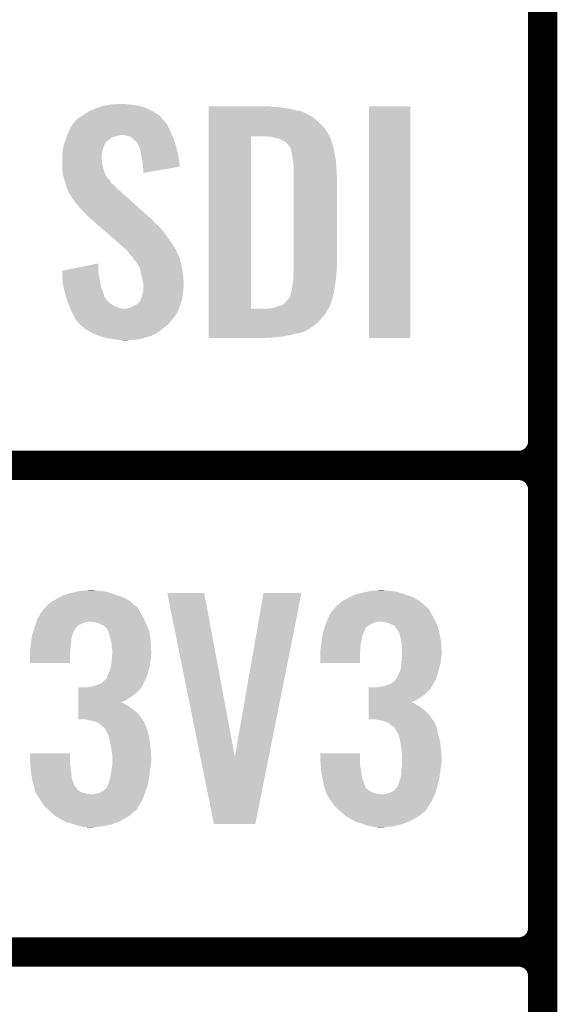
# Model space of a CAD drawing. Extents: x -0.05 to 0.95, y -0.15 to 0.98.
# Tile 3 of 30: x 0.05 to 0.16, y 0.04 to 0.24. Entities that reach past the tile are written whole.
import ezdxf

# ---------------------------------------------------------------- set-up
doc = ezdxf.new("R2010")
doc.units = 0
doc.layers.add('GESTURE_CLICK_V102_GTO', color=14, linetype='CONTINUOUS')

msp = doc.modelspace()

# ---------------------------------------------------------------- linework, layer by layer
at = {"layer": 'GESTURE_CLICK_V102_GTO', "const_width": 0.006}
for points in [[(0.158, -0.022), (0.158, 0.722)], [(0.158, 0.155), (0.158, 0.245)], [(-0.05, 0.15), (0.153, 0.15)], [(-0.05, 0.15), (0.153, 0.15)], [(0.158, 0.055), (0.158, 0.145)], [(-0.05, 0.05), (0.153, 0.05)], [(-0.05, 0.05), (0.153, 0.05)]]:
    msp.add_lwpolyline(points, dxfattribs=at)
for points in [[(0.153, 0.15, 0.414214), (0.158, 0.155)], [(0.158, 0.145, 0.414214), (0.153, 0.15)], [(0.158, 0.145, 0.414214), (0.153, 0.15)], [(0.153, 0.05, 0.414214), (0.158, 0.055)], [(0.158, 0.045, 0.414214), (0.153, 0.05)], [(0.158, 0.045, 0.414214), (0.153, 0.05)]]:
    msp.add_lwpolyline(points, format="xyb", dxfattribs=at)
at = {"layer": 'GESTURE_CLICK_V102_GTO'}
for points in [[(0.0638, 0.2222), (0.0648, 0.2228), (0.07877, 0.2222), (0.0778, 0.2228)], [(0.0648, 0.2228), (0.0661, 0.2234), (0.0778, 0.2228), (0.0766, 0.2234)], [(0.0661, 0.2234), (0.06642, 0.2235), (0.0766, 0.2234), (0.0764, 0.2235)], [(0.06642, 0.2235), (0.0677, 0.2239), (0.0764, 0.2235), (0.075, 0.2239)], [(0.0677, 0.2239), (0.0689, 0.2241), (0.075, 0.2239), (0.0736, 0.2241)], [(0.0689, 0.2241), (0.0695, 0.2242), (0.0736, 0.2241), (0.0726, 0.2242)], [(0.0695, 0.2242), (0.0716, 0.2243), (0.0726, 0.2242), (0.0721, 0.2243)], [(0.0893, 0.2237), (0.0893, 0.2238), (0.1025, 0.2237), (0.1015, 0.2238)], [(0.0893, 0.2236), (0.0893, 0.2237), (0.1038, 0.2236), (0.1025, 0.2237)], [(0.0893, 0.2234), (0.0893, 0.2236), (0.1053, 0.2234), (0.1038, 0.2236)], [(0.0893, 0.2228), (0.0893, 0.2234), (0.1083, 0.2228), (0.1053, 0.2234)], [(0.0893, 0.2222), (0.0893, 0.2228), (0.1096, 0.2222), (0.1083, 0.2228)], [(0.1223, 0.1762), (0.1223, 0.2238), (0.1308, 0.1762), (0.1308, 0.2238)], [(0.1223, 0.2238), (0.1223, 0.2238), (0.1308, 0.2238), (0.1223, 0.2238)], [(0.06139, 0.2202), (0.06176, 0.2206), (0.0807, 0.2202), (0.0803, 0.2206)], [(0.06176, 0.2206), (0.06194, 0.2208), (0.0803, 0.2206), (0.0802, 0.2208)], [(0.06194, 0.2208), (0.0624, 0.2213), (0.0802, 0.2208), (0.07974, 0.2213)], [(0.0624, 0.2213), (0.0626, 0.2214), (0.07974, 0.2213), (0.07965, 0.2214)], [(0.0626, 0.2214), (0.063, 0.2217), (0.07965, 0.2214), (0.07938, 0.2217)], [(0.063, 0.2217), (0.06348, 0.222), (0.07938, 0.2217), (0.0791, 0.222)], [(0.06348, 0.222), (0.0638, 0.2222), (0.0791, 0.222), (0.07877, 0.2222)], [(0.0893, 0.2221), (0.0893, 0.2222), (0.1098, 0.2221), (0.1096, 0.2222)], [(0.0893, 0.2219), (0.0893, 0.2221), (0.1101, 0.2219), (0.1098, 0.2221)], [(0.0893, 0.2216), (0.0893, 0.2219), (0.1107, 0.2216), (0.1101, 0.2219)], [(0.0893, 0.221), (0.0893, 0.2216), (0.1114, 0.221), (0.1107, 0.2216)], [(0.0893, 0.2203), (0.0893, 0.221), (0.1122, 0.2203), (0.1114, 0.221)], [(0.06039, 0.2183), (0.0605, 0.2186), (0.0816, 0.2183), (0.08146, 0.2186)], [(0.0605, 0.2186), (0.06093, 0.2194), (0.08146, 0.2186), (0.0811, 0.2194)], [(0.06093, 0.2194), (0.0613, 0.2201), (0.0811, 0.2194), (0.08075, 0.2201)], [(0.0613, 0.2201), (0.06139, 0.2202), (0.08075, 0.2201), (0.0807, 0.2202)], [(0.0893, 0.2195), (0.0893, 0.2203), (0.113, 0.2195), (0.1122, 0.2203)], [(0.0893, 0.2185), (0.0893, 0.2195), (0.1137, 0.2185), (0.113, 0.2195)], [(0.05975, 0.2165), (0.05979, 0.2166), (0.0682, 0.2165), (0.0684, 0.2166)], [(0.05979, 0.2166), (0.06007, 0.2174), (0.0684, 0.2166), (0.0694, 0.2174)], [(0.06007, 0.2174), (0.06018, 0.2177), (0.0694, 0.2174), (0.0704, 0.2177)], [(0.06018, 0.2177), (0.06021, 0.2178), (0.0704, 0.2177), (0.0709, 0.2178)], [(0.06021, 0.2178), (0.06025, 0.2179), (0.0709, 0.2178), (0.0713, 0.2179)], [(0.06025, 0.2179), (0.06039, 0.2183), (0.08177, 0.2179), (0.0816, 0.2183)], [(0.0724, 0.2178), (0.0716, 0.2179), (0.08181, 0.2178), (0.08177, 0.2179)], [(0.0731, 0.2176), (0.0724, 0.2178), (0.0819, 0.2176), (0.08181, 0.2178)], [(0.0737, 0.2172), (0.0731, 0.2176), (0.08207, 0.2172), (0.0819, 0.2176)], [(0.074, 0.2169), (0.0737, 0.2172), (0.0822, 0.2169), (0.08207, 0.2172)], [(0.0741, 0.2168), (0.074, 0.2169), (0.08223, 0.2168), (0.0822, 0.2169)], [(0.0745, 0.2165), (0.0741, 0.2168), (0.08233, 0.2165), (0.08223, 0.2168)], [(0.0893, 0.2176), (0.0893, 0.2185), (0.11419, 0.2176), (0.1137, 0.2185)], [(0.0893, 0.1822), (0.0893, 0.2176), (0.098, 0.1822), (0.098, 0.2176)], [(0.1024, 0.2175), (0.1016, 0.2176), (0.11425, 0.2175), (0.11419, 0.2176)], [(0.10275, 0.2174), (0.1024, 0.2175), (0.1143, 0.2174), (0.11425, 0.2175)], [(0.1031, 0.2173), (0.10275, 0.2174), (0.11435, 0.2173), (0.1143, 0.2174)], [(0.1036, 0.2172), (0.1031, 0.2173), (0.1144, 0.2172), (0.11435, 0.2173)], [(0.1041, 0.217), (0.1036, 0.2172), (0.11445, 0.217), (0.1144, 0.2172)], [(0.1044, 0.2168), (0.1041, 0.217), (0.1145, 0.2168), (0.11445, 0.217)], [(0.1046, 0.2167), (0.1044, 0.2168), (0.11453, 0.2167), (0.1145, 0.2168)], [(0.1051, 0.2165), (0.1047, 0.2167), (0.11459, 0.2165), (0.11453, 0.2167)], [(0.05927, 0.2142), (0.0593, 0.2145), (0.0674, 0.2142), (0.06745, 0.2145)], [(0.0593, 0.2145), (0.05935, 0.2148), (0.06745, 0.2145), (0.0675, 0.2148)], [(0.05935, 0.2148), (0.05944, 0.2154), (0.0675, 0.2148), (0.0677, 0.2154)], [(0.05944, 0.2154), (0.0595, 0.2158), (0.0677, 0.2154), (0.0679, 0.2158)], [(0.0595, 0.2158), (0.05964, 0.2162), (0.0679, 0.2158), (0.068, 0.2162)], [(0.05964, 0.2162), (0.05975, 0.2165), (0.068, 0.2162), (0.0682, 0.2165)], [(0.0747, 0.2161), (0.0745, 0.2165), (0.08247, 0.2161), (0.08233, 0.2165)], [(0.0749, 0.2159), (0.0747, 0.2161), (0.08253, 0.2159), (0.08247, 0.2161)], [(0.0749, 0.2158), (0.0749, 0.2159), (0.08257, 0.2158), (0.08253, 0.2159)], [(0.07505, 0.2154), (0.0749, 0.2158), (0.0827, 0.2154), (0.08257, 0.2158)], [(0.0752, 0.215), (0.07505, 0.2154), (0.08278, 0.215), (0.0827, 0.2154)], [(0.0754, 0.2141), (0.0752, 0.215), (0.08297, 0.2141), (0.08278, 0.215)], [(0.1055, 0.2161), (0.1051, 0.2165), (0.1147, 0.2161), (0.11459, 0.2165)], [(0.1061, 0.2153), (0.1055, 0.2161), (0.11497, 0.2153), (0.1147, 0.2161)], [(0.10613, 0.2152), (0.1061, 0.2153), (0.115, 0.2152), (0.11497, 0.2153)], [(0.1062, 0.2149), (0.10613, 0.2152), (0.11505, 0.2149), (0.115, 0.2152)], [(0.1063, 0.2146), (0.1062, 0.2149), (0.1151, 0.2146), (0.11505, 0.2149)], [(0.1064, 0.2144), (0.1063, 0.2146), (0.11513, 0.2144), (0.1151, 0.2146)], [(0.0592, 0.2135), (0.05927, 0.2142), (0.06731, 0.2135), (0.0674, 0.2142)], [(0.0592, 0.2134), (0.0592, 0.2135), (0.0673, 0.2134), (0.06731, 0.2135)], [(0.0592, 0.213), (0.0592, 0.2134), (0.0673, 0.213), (0.0673, 0.2134)], [(0.0592, 0.2126), (0.0592, 0.213), (0.0674, 0.2126), (0.0673, 0.213)], [(0.0592, 0.212), (0.0592, 0.2126), (0.0674, 0.212), (0.0674, 0.2126)], [(0.07549, 0.2135), (0.0754, 0.2141), (0.0831, 0.2135), (0.08297, 0.2141)], [(0.0757, 0.2122), (0.07549, 0.2135), (0.08329, 0.2122), (0.0831, 0.2135)], [(0.1064, 0.2143), (0.1064, 0.2144), (0.11515, 0.2143), (0.11513, 0.2144)], [(0.10645, 0.214), (0.1064, 0.2143), (0.1152, 0.214), (0.11515, 0.2143)], [(0.1065, 0.2137), (0.10645, 0.214), (0.11526, 0.2137), (0.1152, 0.214)], [(0.10665, 0.2125), (0.1065, 0.2137), (0.1155, 0.2125), (0.11526, 0.2137)], [(0.1068, 0.2113), (0.10665, 0.2125), (0.11557, 0.2113), (0.1155, 0.2125)], [(0.0592, 0.2112), (0.0592, 0.212), (0.0676, 0.2112), (0.0674, 0.212)], [(0.05923, 0.2108), (0.0592, 0.2112), (0.0677, 0.2108), (0.0676, 0.2112)], [(0.0593, 0.2099), (0.05923, 0.2108), (0.06805, 0.2099), (0.0677, 0.2108)], [(0.0758, 0.2114), (0.0757, 0.2122), (0.0834, 0.2114), (0.08329, 0.2122)], [(0.0759, 0.2107), (0.0758, 0.2114), (0.07936, 0.2107), (0.0834, 0.2114)], [(0.0759, 0.2101), (0.0759, 0.2107), (0.0759, 0.2101), (0.07936, 0.2107)], [(0.1068, 0.2108), (0.1068, 0.2113), (0.1156, 0.2108), (0.11557, 0.2113)], [(0.1068, 0.209), (0.1068, 0.2108), (0.1157, 0.209), (0.1156, 0.2108)], [(0.05941, 0.2095), (0.0593, 0.2099), (0.0682, 0.2095), (0.06805, 0.2099)], [(0.05946, 0.2093), (0.05941, 0.2095), (0.0684, 0.2093), (0.0682, 0.2095)], [(0.05955, 0.209), (0.05946, 0.2093), (0.0686, 0.209), (0.0684, 0.2093)], [(0.0596, 0.2088), (0.05955, 0.209), (0.0688, 0.2088), (0.0686, 0.209)], [(0.05967, 0.2086), (0.0596, 0.2088), (0.069, 0.2086), (0.0688, 0.2088)], [(0.05987, 0.208), (0.05967, 0.2086), (0.0693, 0.208), (0.069, 0.2086)], [(0.1068, 0.1908), (0.1068, 0.209), (0.1157, 0.1908), (0.1157, 0.209)], [(0.0599, 0.2079), (0.05987, 0.208), (0.06945, 0.2079), (0.0693, 0.208)], [(0.05998, 0.2076), (0.0599, 0.2079), (0.0699, 0.2076), (0.06945, 0.2079)], [(0.0601, 0.2071), (0.05998, 0.2076), (0.07026, 0.2071), (0.0699, 0.2076)], [(0.06022, 0.2069), (0.0601, 0.2071), (0.0704, 0.2069), (0.07026, 0.2071)], [(0.0604, 0.2066), (0.06022, 0.2069), (0.0708, 0.2066), (0.0704, 0.2069)], [(0.06048, 0.2063), (0.0604, 0.2066), (0.0712, 0.2063), (0.0708, 0.2066)], [(0.0605, 0.2062), (0.06048, 0.2063), (0.07131, 0.2062), (0.0712, 0.2063)], [(0.0605, 0.2061), (0.0605, 0.2062), (0.07142, 0.2061), (0.07131, 0.2062)], [(0.0617, 0.2043), (0.0605, 0.2061), (0.07343, 0.2043), (0.07142, 0.2061)], [(0.0625, 0.2033), (0.0617, 0.2043), (0.07454, 0.2033), (0.07343, 0.2043)], [(0.0631, 0.2026), (0.0625, 0.2033), (0.07532, 0.2026), (0.07454, 0.2033)], [(0.0647, 0.201), (0.0631, 0.2026), (0.0771, 0.201), (0.07532, 0.2026)], [(0.06482, 0.2009), (0.0647, 0.201), (0.0773, 0.2009), (0.0771, 0.201)], [(0.06528, 0.2005), (0.06482, 0.2009), (0.0777, 0.2005), (0.0773, 0.2009)], [(0.06597, 0.1999), (0.06528, 0.2005), (0.0782, 0.1999), (0.0777, 0.2005)], [(0.06678, 0.1992), (0.06597, 0.1999), (0.079, 0.1992), (0.0782, 0.1999)], [(0.06793, 0.1982), (0.06678, 0.1992), (0.0799, 0.1982), (0.079, 0.1992)], [(0.07047, 0.196), (0.06793, 0.1982), (0.0815, 0.196), (0.0799, 0.1982)], [(0.0707, 0.1958), (0.07047, 0.196), (0.08163, 0.1958), (0.0815, 0.196)], [(0.07183, 0.1948), (0.0707, 0.1958), (0.0823, 0.1948), (0.08163, 0.1958)], [(0.07205, 0.1946), (0.07183, 0.1948), (0.0824, 0.1946), (0.0823, 0.1948)], [(0.07239, 0.1943), (0.07205, 0.1946), (0.0826, 0.1943), (0.0824, 0.1946)], [(0.0725, 0.1942), (0.07239, 0.1943), (0.08264, 0.1942), (0.0826, 0.1943)], [(0.07303, 0.1935), (0.0725, 0.1942), (0.0829, 0.1935), (0.08264, 0.1942)], [(0.0731, 0.1934), (0.07303, 0.1935), (0.08295, 0.1934), (0.0829, 0.1935)], [(0.0737, 0.1928), (0.0731, 0.1934), (0.08325, 0.1928), (0.08295, 0.1934)], [(0.07375, 0.1927), (0.0737, 0.1928), (0.0833, 0.1927), (0.08325, 0.1928)], [(0.074, 0.1922), (0.07375, 0.1927), (0.08344, 0.1922), (0.0833, 0.1927)], [(0.0592, 0.19), (0.0666, 0.1915), (0.0666, 0.19), (0.0666, 0.1915)], [(0.0744, 0.1919), (0.074, 0.1922), (0.08352, 0.1919), (0.08344, 0.1922)], [(0.0745, 0.1916), (0.0744, 0.1919), (0.0836, 0.1916), (0.08352, 0.1919)], [(0.0746, 0.1915), (0.0745, 0.1916), (0.08362, 0.1915), (0.0836, 0.1916)], [(0.0751, 0.1908), (0.0746, 0.1915), (0.08378, 0.1908), (0.08362, 0.1915)], [(0.07521, 0.1903), (0.0751, 0.1908), (0.0839, 0.1903), (0.08378, 0.1908)], [(0.0753, 0.1899), (0.07521, 0.1903), (0.08395, 0.1899), (0.0839, 0.1903)], [(0.1068, 0.1901), (0.1068, 0.1908), (0.11564, 0.1901), (0.1157, 0.1908)], [(0.0592, 0.1899), (0.0592, 0.19), (0.0666, 0.1899), (0.0666, 0.19)], [(0.05924, 0.1889), (0.0592, 0.1899), (0.0668, 0.1889), (0.0666, 0.1899)], [(0.0593, 0.1875), (0.05924, 0.1889), (0.06705, 0.1875), (0.0668, 0.1889)], [(0.07558, 0.1888), (0.0753, 0.1899), (0.0841, 0.1888), (0.08395, 0.1899)], [(0.0757, 0.1883), (0.07558, 0.1888), (0.08413, 0.1883), (0.0841, 0.1888)], [(0.07588, 0.1872), (0.0757, 0.1883), (0.0842, 0.1872), (0.08413, 0.1883)], [(0.1067, 0.189), (0.10676, 0.1897), (0.11554, 0.189), (0.1156, 0.1897)], [(0.1067, 0.1885), (0.1067, 0.189), (0.1155, 0.1885), (0.11554, 0.189)], [(0.1067, 0.1881), (0.1067, 0.1885), (0.11544, 0.1881), (0.1155, 0.1885)], [(0.10676, 0.1897), (0.1068, 0.1901), (0.1156, 0.1897), (0.11564, 0.1901)], [(0.05948, 0.1867), (0.0593, 0.1875), (0.0672, 0.1867), (0.06705, 0.1875)], [(0.05973, 0.1856), (0.05948, 0.1867), (0.0676, 0.1856), (0.0672, 0.1867)], [(0.0759, 0.1871), (0.07588, 0.1872), (0.0842, 0.1871), (0.0842, 0.1872)], [(0.0759, 0.1867), (0.0759, 0.1871), (0.0842, 0.1867), (0.0842, 0.1871)], [(0.0759, 0.186), (0.0759, 0.1867), (0.0841, 0.186), (0.0842, 0.1867)], [(0.1064, 0.1861), (0.1065, 0.1864), (0.11516, 0.1861), (0.1152, 0.1864)], [(0.1065, 0.1868), (0.1066, 0.1873), (0.11526, 0.1868), (0.11533, 0.1873)], [(0.1065, 0.1864), (0.1065, 0.1868), (0.1152, 0.1864), (0.11526, 0.1868)], [(0.1066, 0.1873), (0.1067, 0.1881), (0.11533, 0.1873), (0.11544, 0.1881)], [(0.0598, 0.1853), (0.05973, 0.1856), (0.06769, 0.1853), (0.0676, 0.1856)], [(0.06002, 0.1846), (0.0598, 0.1853), (0.0679, 0.1846), (0.06769, 0.1853)], [(0.06005, 0.1845), (0.06002, 0.1846), (0.068, 0.1845), (0.0679, 0.1846)], [(0.06015, 0.1842), (0.06005, 0.1845), (0.0682, 0.1842), (0.068, 0.1845)], [(0.06027, 0.1838), (0.06015, 0.1842), (0.0685, 0.1838), (0.0682, 0.1842)], [(0.0753, 0.1839), (0.0754, 0.1843), (0.08378, 0.1839), (0.0839, 0.1843)], [(0.0754, 0.1843), (0.0756, 0.1847), (0.0839, 0.1843), (0.08394, 0.1847)], [(0.0756, 0.1847), (0.07568, 0.1852), (0.08394, 0.1847), (0.084, 0.1852)], [(0.07568, 0.1852), (0.0757, 0.1853), (0.084, 0.1852), (0.08401, 0.1853)], [(0.0757, 0.1853), (0.0759, 0.1859), (0.08401, 0.1853), (0.08409, 0.1859)], [(0.0759, 0.1859), (0.0759, 0.186), (0.08409, 0.1859), (0.0841, 0.186)], [(0.1055, 0.184), (0.10565, 0.1842), (0.11464, 0.184), (0.1147, 0.1842)], [(0.10565, 0.1842), (0.1061, 0.1848), (0.1147, 0.1842), (0.11486, 0.1848)], [(0.1061, 0.1848), (0.1062, 0.1854), (0.11486, 0.1848), (0.11502, 0.1854)], [(0.1062, 0.1854), (0.1063, 0.1857), (0.11502, 0.1854), (0.1151, 0.1857)], [(0.1063, 0.1857), (0.1064, 0.186), (0.1151, 0.1857), (0.11514, 0.186)], [(0.1064, 0.186), (0.1064, 0.1861), (0.11514, 0.186), (0.11516, 0.1861)], [(0.0604, 0.1834), (0.06027, 0.1838), (0.069, 0.1834), (0.0685, 0.1838)], [(0.06056, 0.183), (0.0604, 0.1834), (0.0695, 0.183), (0.069, 0.1834)], [(0.06072, 0.1826), (0.06056, 0.183), (0.0703, 0.1826), (0.0695, 0.183)], [(0.06084, 0.1823), (0.06072, 0.1826), (0.0711, 0.1823), (0.0703, 0.1826)], [(0.06088, 0.1822), (0.06084, 0.1823), (0.072, 0.1822), (0.0711, 0.1823)], [(0.06092, 0.1821), (0.06088, 0.1822), (0.0832, 0.1821), (0.08323, 0.1822)], [(0.0723, 0.1822), (0.0731, 0.1824), (0.08323, 0.1822), (0.0833, 0.1824)], [(0.0731, 0.1824), (0.074, 0.1828), (0.0833, 0.1824), (0.08343, 0.1828)], [(0.074, 0.1828), (0.0745, 0.1831), (0.08343, 0.1828), (0.08353, 0.1831)], [(0.0745, 0.1831), (0.07477, 0.1833), (0.08353, 0.1831), (0.0836, 0.1833)], [(0.07477, 0.1833), (0.0749, 0.1834), (0.0836, 0.1833), (0.08363, 0.1834)], [(0.0749, 0.1834), (0.0751, 0.1836), (0.08363, 0.1834), (0.08369, 0.1836)], [(0.0751, 0.1836), (0.0753, 0.1839), (0.08369, 0.1836), (0.08378, 0.1839)], [(0.0893, 0.1818), (0.0893, 0.1822), (0.1136, 0.1818), (0.11392, 0.1822)], [(0.0893, 0.1822), (0.0893, 0.1822), (0.1012, 0.1822), (0.098, 0.1822)], [(0.1012, 0.1822), (0.1017, 0.1823), (0.11392, 0.1822), (0.114, 0.1823)], [(0.1023, 0.1823), (0.1036, 0.1827), (0.114, 0.1823), (0.1142, 0.1827)], [(0.1036, 0.1827), (0.1043, 0.1829), (0.1142, 0.1827), (0.1143, 0.1829)], [(0.1043, 0.1829), (0.1049, 0.1833), (0.1143, 0.1829), (0.11442, 0.1833)], [(0.1049, 0.1833), (0.105, 0.1834), (0.11442, 0.1833), (0.11445, 0.1834)], [(0.105, 0.1834), (0.1055, 0.184), (0.11445, 0.1834), (0.11464, 0.184)], [(0.061, 0.1819), (0.06092, 0.1821), (0.0831, 0.1819), (0.0832, 0.1821)], [(0.0614, 0.1811), (0.061, 0.1819), (0.0827, 0.1811), (0.0831, 0.1819)], [(0.06145, 0.181), (0.0614, 0.1811), (0.0826, 0.181), (0.0827, 0.1811)], [(0.0616, 0.1807), (0.06145, 0.181), (0.0824, 0.1807), (0.0826, 0.181)], [(0.06188, 0.1802), (0.0616, 0.1807), (0.082, 0.1802), (0.0824, 0.1807)], [(0.0621, 0.1798), (0.06188, 0.1802), (0.08167, 0.1798), (0.082, 0.1802)], [(0.0893, 0.181), (0.0893, 0.1818), (0.1132, 0.181), (0.1136, 0.1818)], [(0.0893, 0.1794), (0.0893, 0.181), (0.1118, 0.1794), (0.1132, 0.181)], [(0.0625, 0.1794), (0.0621, 0.1798), (0.08133, 0.1794), (0.08167, 0.1798)], [(0.0626, 0.1792), (0.0625, 0.1794), (0.08117, 0.1792), (0.08133, 0.1794)], [(0.06283, 0.179), (0.0626, 0.1792), (0.081, 0.179), (0.08117, 0.1792)], [(0.06353, 0.1784), (0.06283, 0.179), (0.0802, 0.1784), (0.081, 0.179)], [(0.064, 0.178), (0.06353, 0.1784), (0.07974, 0.178), (0.0802, 0.1784)], [(0.0893, 0.1786), (0.0893, 0.1794), (0.1108, 0.1786), (0.1118, 0.1794)], [(0.0893, 0.1779), (0.0893, 0.1786), (0.1097, 0.1779), (0.1108, 0.1786)], [(0.06452, 0.1777), (0.064, 0.178), (0.0794, 0.1777), (0.07974, 0.178)], [(0.0654, 0.1772), (0.06452, 0.1777), (0.07865, 0.1772), (0.0794, 0.1777)], [(0.06564, 0.1771), (0.0654, 0.1772), (0.0785, 0.1771), (0.07865, 0.1772)], [(0.06589, 0.177), (0.06564, 0.1771), (0.0784, 0.177), (0.0785, 0.1771)], [(0.06613, 0.1769), (0.06589, 0.177), (0.078, 0.1769), (0.0784, 0.177)], [(0.06686, 0.1766), (0.06613, 0.1769), (0.0775, 0.1766), (0.078, 0.1769)], [(0.0671, 0.1765), (0.06686, 0.1766), (0.0771, 0.1765), (0.0775, 0.1766)], [(0.0675, 0.1764), (0.0671, 0.1765), (0.0767, 0.1764), (0.0771, 0.1765)], [(0.0687, 0.1761), (0.0675, 0.1764), (0.0758, 0.1761), (0.0767, 0.1764)], [(0.0701, 0.1759), (0.0687, 0.1761), (0.0748, 0.1759), (0.0758, 0.1761)], [(0.0893, 0.1776), (0.0893, 0.1779), (0.1091, 0.1776), (0.1097, 0.1779)], [(0.0893, 0.1773), (0.0893, 0.1776), (0.1084, 0.1773), (0.1091, 0.1776)], [(0.0893, 0.1771), (0.0893, 0.1773), (0.1073, 0.1771), (0.1084, 0.1773)], [(0.0893, 0.1768), (0.0893, 0.1771), (0.1061, 0.1768), (0.1073, 0.1771)], [(0.0893, 0.1765), (0.0893, 0.1768), (0.1046, 0.1765), (0.1061, 0.1768)], [(0.0893, 0.1763), (0.0893, 0.1765), (0.1028, 0.1763), (0.1046, 0.1765)], [(0.0893, 0.1762), (0.0893, 0.1763), (0.10092, 0.1762), (0.1028, 0.1763)], [(0.1009, 0.1762), (0.0893, 0.1762), (0.1009, 0.1762), (0.10092, 0.1762)], [(0.0707, 0.1758), (0.0701, 0.1759), (0.0736, 0.1758), (0.0748, 0.1759)], [(0.0716, 0.1757), (0.0713, 0.1758), (0.0723, 0.1757), (0.0736, 0.1758)], [(0.0596, 0.1234), (0.05997, 0.1235), (0.07022, 0.1234), (0.0699, 0.1235)], [(0.05997, 0.1235), (0.0611, 0.1238), (0.0699, 0.1235), (0.06906, 0.1238)], [(0.0611, 0.1238), (0.062, 0.124), (0.06906, 0.1238), (0.0685, 0.124)], [(0.062, 0.124), (0.0629, 0.1242), (0.0685, 0.124), (0.0672, 0.1242)], [(0.0629, 0.1242), (0.06395, 0.1243), (0.0672, 0.1242), (0.066, 0.1243)], [(0.06395, 0.1243), (0.065, 0.1244), (0.066, 0.1243), (0.0656, 0.1244)], [(0.08761, 0.0901), (0.0808, 0.1238), (0.0947, 0.0901), (0.0884, 0.1238)], [(0.0808, 0.1238), (0.0808, 0.1238), (0.0884, 0.1238), (0.0808, 0.1238)], [(0.0947, 0.0901), (0.1006, 0.1238), (0.10166, 0.0901), (0.1084, 0.1238)], [(0.1006, 0.1238), (0.1006, 0.1238), (0.1084, 0.1238), (0.1006, 0.1238)], [(0.1192, 0.1234), (0.1196, 0.1235), (0.12992, 0.1234), (0.1296, 0.1235)], [(0.1196, 0.1235), (0.1208, 0.1238), (0.1296, 0.1235), (0.1287, 0.1238)], [(0.1208, 0.1238), (0.1217, 0.124), (0.1287, 0.1238), (0.1281, 0.124)], [(0.1217, 0.124), (0.1226, 0.1242), (0.1281, 0.124), (0.1268, 0.1242)], [(0.1226, 0.1242), (0.12365, 0.1243), (0.1268, 0.1242), (0.1257, 0.1243)], [(0.12365, 0.1243), (0.1247, 0.1244), (0.1257, 0.1243), (0.1252, 0.1244)], [(0.056, 0.1211), (0.0565, 0.1216), (0.0743, 0.1211), (0.07371, 0.1216)], [(0.0565, 0.1216), (0.0572, 0.1221), (0.07371, 0.1216), (0.07312, 0.1221)], [(0.0572, 0.1221), (0.05738, 0.1222), (0.07312, 0.1221), (0.073, 0.1222)], [(0.05738, 0.1222), (0.0583, 0.1227), (0.073, 0.1222), (0.07206, 0.1227)], [(0.0583, 0.1227), (0.05886, 0.123), (0.07206, 0.1227), (0.0715, 0.123)], [(0.05886, 0.123), (0.0596, 0.1234), (0.0715, 0.123), (0.07022, 0.1234)], [(0.1157, 0.1212), (0.1162, 0.1216), (0.13378, 0.1212), (0.13331, 0.1216)], [(0.1162, 0.1216), (0.1168, 0.1221), (0.13331, 0.1216), (0.13272, 0.1221)], [(0.1168, 0.1221), (0.11698, 0.1222), (0.13272, 0.1221), (0.1326, 0.1222)], [(0.11698, 0.1222), (0.1179, 0.1227), (0.1326, 0.1222), (0.13173, 0.1227)], [(0.1179, 0.1227), (0.11846, 0.123), (0.13173, 0.1227), (0.1312, 0.123)], [(0.11846, 0.123), (0.1192, 0.1234), (0.1312, 0.123), (0.12992, 0.1234)], [(0.05427, 0.1187), (0.0548, 0.1197), (0.0759, 0.1187), (0.0753, 0.1197)], [(0.0548, 0.1197), (0.05556, 0.1206), (0.0753, 0.1197), (0.0748, 0.1206)], [(0.05556, 0.1206), (0.0559, 0.121), (0.0748, 0.1206), (0.0745, 0.121)], [(0.0559, 0.121), (0.056, 0.1211), (0.0745, 0.121), (0.0743, 0.1211)], [(0.11393, 0.1187), (0.1144, 0.1197), (0.1356, 0.1187), (0.135, 0.1197)], [(0.1144, 0.1197), (0.11516, 0.1206), (0.135, 0.1197), (0.1345, 0.1206)], [(0.11516, 0.1206), (0.1155, 0.121), (0.1345, 0.1206), (0.1341, 0.121)], [(0.1155, 0.121), (0.1156, 0.1211), (0.1341, 0.121), (0.1339, 0.1211)], [(0.1156, 0.1211), (0.1157, 0.1212), (0.1339, 0.1211), (0.13378, 0.1212)], [(0.05369, 0.1172), (0.05375, 0.1174), (0.0626, 0.1172), (0.0632, 0.1174)], [(0.05375, 0.1174), (0.05384, 0.1177), (0.0632, 0.1174), (0.0637, 0.1177)], [(0.05384, 0.1177), (0.05391, 0.1179), (0.0637, 0.1177), (0.0647, 0.1179)], [(0.05391, 0.1179), (0.054, 0.1182), (0.07627, 0.1179), (0.07613, 0.1182)], [(0.054, 0.1182), (0.05427, 0.1187), (0.07613, 0.1182), (0.0759, 0.1187)], [(0.0659, 0.1178), (0.065, 0.1179), (0.07632, 0.1178), (0.07627, 0.1179)], [(0.0666, 0.1176), (0.0659, 0.1178), (0.07641, 0.1176), (0.07632, 0.1178)], [(0.067, 0.1174), (0.0666, 0.1176), (0.0765, 0.1174), (0.07641, 0.1176)], [(0.0672, 0.1173), (0.067, 0.1174), (0.07654, 0.1173), (0.0765, 0.1174)], [(0.11332, 0.1172), (0.1134, 0.1174), (0.1223, 0.1172), (0.1228, 0.1174)], [(0.1134, 0.1174), (0.11351, 0.1177), (0.1228, 0.1174), (0.1234, 0.1177)], [(0.11351, 0.1177), (0.11355, 0.1178), (0.1234, 0.1177), (0.1239, 0.1178)], [(0.11355, 0.1178), (0.11359, 0.1179), (0.1239, 0.1178), (0.1243, 0.1179)], [(0.11359, 0.1179), (0.1137, 0.1182), (0.13597, 0.1179), (0.13583, 0.1182)], [(0.1137, 0.1182), (0.11393, 0.1187), (0.13583, 0.1182), (0.1356, 0.1187)], [(0.1255, 0.1178), (0.1247, 0.1179), (0.13602, 0.1178), (0.13597, 0.1179)], [(0.1263, 0.1176), (0.1255, 0.1178), (0.13611, 0.1176), (0.13602, 0.1178)], [(0.1267, 0.1174), (0.1263, 0.1176), (0.1362, 0.1174), (0.13611, 0.1176)], [(0.1269, 0.1173), (0.1267, 0.1174), (0.13623, 0.1173), (0.1362, 0.1174)], [(0.053, 0.1151), (0.05327, 0.1159), (0.06128, 0.1151), (0.0616, 0.1159)], [(0.05327, 0.1159), (0.0533, 0.116), (0.0616, 0.1159), (0.0617, 0.116)], [(0.0533, 0.116), (0.05333, 0.1161), (0.0617, 0.116), (0.0617, 0.1161)], [(0.05333, 0.1161), (0.0535, 0.1166), (0.0617, 0.1161), (0.06203, 0.1166)], [(0.0535, 0.1166), (0.05353, 0.1167), (0.06203, 0.1166), (0.0621, 0.1167)], [(0.05353, 0.1167), (0.05369, 0.1172), (0.0621, 0.1167), (0.0626, 0.1172)], [(0.0677, 0.1171), (0.0672, 0.1173), (0.07662, 0.1171), (0.07654, 0.1173)], [(0.0685, 0.1163), (0.0677, 0.1171), (0.07694, 0.1163), (0.07662, 0.1171)], [(0.0685, 0.1162), (0.0685, 0.1163), (0.07698, 0.1162), (0.07694, 0.1163)], [(0.06865, 0.1159), (0.0685, 0.1162), (0.0771, 0.1159), (0.07698, 0.1162)], [(0.0688, 0.1156), (0.06865, 0.1159), (0.07715, 0.1156), (0.0771, 0.1159)], [(0.069, 0.1148), (0.0688, 0.1156), (0.07727, 0.1148), (0.07715, 0.1156)], [(0.1127, 0.1151), (0.11291, 0.1159), (0.12098, 0.1151), (0.1213, 0.1159)], [(0.11291, 0.1159), (0.11294, 0.116), (0.1213, 0.1159), (0.1214, 0.116)], [(0.11294, 0.116), (0.11297, 0.1161), (0.1214, 0.116), (0.1214, 0.1161)], [(0.11297, 0.1161), (0.1131, 0.1166), (0.1214, 0.1161), (0.12165, 0.1166)], [(0.1131, 0.1166), (0.11314, 0.1167), (0.12165, 0.1166), (0.1217, 0.1167)], [(0.11314, 0.1167), (0.11332, 0.1172), (0.1217, 0.1167), (0.1223, 0.1172)], [(0.1274, 0.1171), (0.1269, 0.1173), (0.1363, 0.1171), (0.13623, 0.1173)], [(0.1277, 0.1168), (0.1274, 0.1171), (0.1364, 0.1168), (0.1363, 0.1171)], [(0.1279, 0.1165), (0.1277, 0.1168), (0.1365, 0.1165), (0.1364, 0.1168)], [(0.1281, 0.1163), (0.1279, 0.1165), (0.13657, 0.1163), (0.1365, 0.1165)], [(0.1281, 0.1162), (0.1281, 0.1163), (0.1366, 0.1162), (0.13657, 0.1163)], [(0.1283, 0.1159), (0.1281, 0.1162), (0.1367, 0.1159), (0.1366, 0.1162)], [(0.1285, 0.1156), (0.1283, 0.1159), (0.13676, 0.1156), (0.1367, 0.1159)], [(0.1287, 0.1148), (0.1285, 0.1156), (0.13692, 0.1148), (0.13676, 0.1156)], [(0.0527, 0.1126), (0.05277, 0.1134), (0.06093, 0.1126), (0.061, 0.1134)], [(0.05277, 0.1134), (0.0528, 0.1137), (0.061, 0.1134), (0.06104, 0.1137)], [(0.0528, 0.1137), (0.05287, 0.1142), (0.06104, 0.1137), (0.0611, 0.1142)], [(0.05287, 0.1142), (0.05297, 0.1149), (0.0611, 0.1142), (0.0612, 0.1149)], [(0.05297, 0.1149), (0.053, 0.1151), (0.0612, 0.1149), (0.06128, 0.1151)], [(0.06924, 0.1139), (0.069, 0.1148), (0.0774, 0.1139), (0.07727, 0.1148)], [(0.0694, 0.1133), (0.06924, 0.1139), (0.07743, 0.1133), (0.0774, 0.1139)], [(0.1124, 0.1126), (0.11247, 0.1134), (0.12053, 0.1126), (0.1206, 0.1134)], [(0.11247, 0.1134), (0.1125, 0.1137), (0.1206, 0.1134), (0.12068, 0.1137)], [(0.1125, 0.1137), (0.11257, 0.1142), (0.12068, 0.1137), (0.1208, 0.1142)], [(0.11257, 0.1142), (0.11267, 0.1149), (0.1208, 0.1142), (0.1209, 0.1149)], [(0.11267, 0.1149), (0.1127, 0.1151), (0.1209, 0.1149), (0.12098, 0.1151)], [(0.12888, 0.1139), (0.1287, 0.1148), (0.1371, 0.1139), (0.13692, 0.1148)], [(0.129, 0.1133), (0.12888, 0.1139), (0.13713, 0.1133), (0.1371, 0.1139)], [(0.0526, 0.1122), (0.05262, 0.1123), (0.06089, 0.1122), (0.0609, 0.1123)], [(0.0526, 0.1111), (0.0526, 0.1122), (0.0608, 0.1111), (0.06089, 0.1122)], [(0.05262, 0.1123), (0.0527, 0.1126), (0.0609, 0.1123), (0.06093, 0.1126)], [(0.0694, 0.1126), (0.0694, 0.1133), (0.07746, 0.1126), (0.07743, 0.1133)], [(0.0695, 0.1121), (0.0694, 0.1126), (0.07749, 0.1121), (0.07746, 0.1126)], [(0.06947, 0.1111), (0.0695, 0.1115), (0.0775, 0.1111), (0.0775, 0.1115)], [(0.0695, 0.1118), (0.0695, 0.1121), (0.0775, 0.1118), (0.07749, 0.1121)], [(0.0695, 0.1115), (0.0695, 0.1118), (0.0775, 0.1115), (0.0775, 0.1118)], [(0.1123, 0.1122), (0.11232, 0.1123), (0.12049, 0.1122), (0.1205, 0.1123)], [(0.1123, 0.1111), (0.1123, 0.1122), (0.1204, 0.1111), (0.12049, 0.1122)], [(0.11232, 0.1123), (0.1124, 0.1126), (0.1205, 0.1123), (0.12053, 0.1126)], [(0.129, 0.1126), (0.129, 0.1133), (0.13716, 0.1126), (0.13713, 0.1133)], [(0.1291, 0.1121), (0.129, 0.1126), (0.13719, 0.1121), (0.13716, 0.1126)], [(0.12907, 0.1111), (0.1291, 0.1115), (0.1372, 0.1111), (0.1372, 0.1115)], [(0.1291, 0.1118), (0.1291, 0.1121), (0.1372, 0.1118), (0.13719, 0.1121)], [(0.1291, 0.1115), (0.1291, 0.1118), (0.1372, 0.1115), (0.1372, 0.1118)], [(0.0526, 0.1094), (0.0526, 0.1111), (0.0608, 0.1094), (0.0608, 0.1111)], [(0.0693, 0.1091), (0.06933, 0.1094), (0.07725, 0.1091), (0.0773, 0.1094)], [(0.06933, 0.1094), (0.0694, 0.1102), (0.0773, 0.1094), (0.07739, 0.1102)], [(0.0694, 0.1102), (0.06941, 0.1103), (0.07739, 0.1102), (0.0774, 0.1103)], [(0.06941, 0.1103), (0.06947, 0.1111), (0.0774, 0.1103), (0.0775, 0.1111)], [(0.1123, 0.1094), (0.1123, 0.1111), (0.1204, 0.1094), (0.1204, 0.1111)], [(0.1289, 0.1091), (0.12893, 0.1094), (0.13692, 0.1091), (0.137, 0.1094)], [(0.12893, 0.1094), (0.129, 0.1102), (0.137, 0.1094), (0.13709, 0.1102)], [(0.129, 0.1102), (0.12901, 0.1103), (0.13709, 0.1102), (0.1371, 0.1103)], [(0.12901, 0.1103), (0.12907, 0.1111), (0.1371, 0.1103), (0.1372, 0.1111)], [(0.06865, 0.1071), (0.0688, 0.1074), (0.0768, 0.1071), (0.07687, 0.1074)], [(0.0688, 0.1074), (0.0691, 0.1081), (0.07687, 0.1074), (0.07705, 0.1081)], [(0.0691, 0.1081), (0.06914, 0.1083), (0.07705, 0.1081), (0.0771, 0.1083)], [(0.06914, 0.1083), (0.0693, 0.1091), (0.0771, 0.1083), (0.07725, 0.1091)], [(0.12835, 0.1071), (0.1285, 0.1074), (0.1364, 0.1071), (0.13647, 0.1074)], [(0.1285, 0.1074), (0.1288, 0.1081), (0.13647, 0.1074), (0.13665, 0.1081)], [(0.1288, 0.1081), (0.12882, 0.1083), (0.13665, 0.1081), (0.1367, 0.1083)], [(0.12882, 0.1083), (0.1289, 0.1091), (0.1367, 0.1083), (0.13692, 0.1091)], [(0.067, 0.1051), (0.0676, 0.1055), (0.07589, 0.1051), (0.07607, 0.1055)], [(0.0676, 0.1055), (0.0684, 0.1063), (0.07607, 0.1055), (0.07644, 0.1063)], [(0.0684, 0.1063), (0.0685, 0.1068), (0.07644, 0.1063), (0.07666, 0.1068)], [(0.0685, 0.1068), (0.06865, 0.1071), (0.07666, 0.1068), (0.0768, 0.1071)], [(0.1266, 0.1051), (0.1273, 0.1055), (0.13551, 0.1051), (0.13573, 0.1055)], [(0.1273, 0.1055), (0.12772, 0.106), (0.13573, 0.1055), (0.136, 0.106)], [(0.12772, 0.106), (0.1278, 0.1061), (0.136, 0.106), (0.13604, 0.1061)], [(0.1278, 0.1061), (0.128, 0.1063), (0.13604, 0.1061), (0.13611, 0.1063)], [(0.128, 0.1063), (0.1282, 0.1068), (0.13611, 0.1063), (0.13629, 0.1068)], [(0.1282, 0.1068), (0.12835, 0.1071), (0.13629, 0.1068), (0.1364, 0.1071)], [(0.0625, 0.1039), (0.0625, 0.1044), (0.0751, 0.1039), (0.0755, 0.1044)], [(0.0625, 0.1034), (0.0625, 0.1039), (0.0746, 0.1034), (0.0751, 0.1039)], [(0.0625, 0.1028), (0.0625, 0.1034), (0.0739, 0.1028), (0.0746, 0.1034)], [(0.0643, 0.1044), (0.0648, 0.1045), (0.0755, 0.1044), (0.07555, 0.1045)], [(0.0648, 0.1045), (0.0655, 0.1046), (0.07555, 0.1045), (0.0756, 0.1046)], [(0.0655, 0.1046), (0.0662, 0.1048), (0.0756, 0.1046), (0.0757, 0.1048)], [(0.0662, 0.1048), (0.06647, 0.1049), (0.0757, 0.1048), (0.0758, 0.1049)], [(0.06647, 0.1049), (0.067, 0.1051), (0.0758, 0.1049), (0.07589, 0.1051)], [(0.1222, 0.1039), (0.1222, 0.1044), (0.1348, 0.1039), (0.1351, 0.1044)], [(0.1222, 0.1034), (0.1222, 0.1039), (0.1342, 0.1034), (0.1348, 0.1039)], [(0.1222, 0.1028), (0.1222, 0.1034), (0.1336, 0.1028), (0.1342, 0.1034)], [(0.124, 0.1044), (0.1245, 0.1045), (0.1351, 0.1044), (0.13515, 0.1045)], [(0.1245, 0.1045), (0.1252, 0.1046), (0.13515, 0.1045), (0.1352, 0.1046)], [(0.1252, 0.1046), (0.1259, 0.1048), (0.1352, 0.1046), (0.1353, 0.1048)], [(0.1259, 0.1048), (0.12613, 0.1049), (0.1353, 0.1048), (0.1354, 0.1049)], [(0.12613, 0.1049), (0.1266, 0.1051), (0.1354, 0.1049), (0.13551, 0.1051)], [(0.0625, 0.1023), (0.0625, 0.1028), (0.0732, 0.1023), (0.0739, 0.1028)], [(0.0625, 0.1017), (0.0625, 0.1023), (0.0722, 0.1017), (0.0732, 0.1023)], [(0.0625, 0.1013), (0.0625, 0.1017), (0.0712, 0.1013), (0.0722, 0.1017)], [(0.0625, 0.1012), (0.0625, 0.1013), (0.0717, 0.1012), (0.0713, 0.1013)], [(0.0625, 0.1009), (0.0625, 0.1012), (0.0722, 0.1009), (0.0717, 0.1012)], [(0.1222, 0.1023), (0.1222, 0.1028), (0.1328, 0.1023), (0.1336, 0.1028)], [(0.1222, 0.1017), (0.1222, 0.1023), (0.1319, 0.1017), (0.1328, 0.1023)], [(0.1222, 0.1013), (0.1222, 0.1017), (0.1309, 0.1013), (0.1319, 0.1017)], [(0.1222, 0.1012), (0.1222, 0.1013), (0.1314, 0.1012), (0.131, 0.1013)], [(0.1222, 0.1009), (0.1222, 0.1012), (0.1319, 0.1009), (0.1314, 0.1012)], [(0.0625, 0.1005), (0.0625, 0.1009), (0.0729, 0.1005), (0.0722, 0.1009)], [(0.0625, 0.1), (0.0625, 0.1005), (0.0736, 0.1), (0.0729, 0.1005)], [(0.0625, 0.0993), (0.0625, 0.1), (0.0745, 0.0993), (0.0736, 0.1)], [(0.0625, 0.0985), (0.0625, 0.0993), (0.0752, 0.0985), (0.0745, 0.0993)], [(0.1222, 0.1005), (0.1222, 0.1009), (0.1326, 0.1005), (0.1319, 0.1009)], [(0.1222, 0.1), (0.1222, 0.1005), (0.1333, 0.1), (0.1326, 0.1005)], [(0.1222, 0.0993), (0.1222, 0.1), (0.1341, 0.0993), (0.1333, 0.1)], [(0.1222, 0.0985), (0.1222, 0.0993), (0.1349, 0.0985), (0.1341, 0.0993)], [(0.0625, 0.0978), (0.0625, 0.0985), (0.07569, 0.0978), (0.0752, 0.0985)], [(0.0654, 0.0975), (0.0639, 0.0978), (0.0759, 0.0975), (0.07569, 0.0978)], [(0.0659, 0.0974), (0.0654, 0.0975), (0.07595, 0.0974), (0.0759, 0.0975)], [(0.0666, 0.0971), (0.0659, 0.0974), (0.0761, 0.0971), (0.07595, 0.0974)], [(0.1222, 0.0978), (0.1222, 0.0985), (0.13532, 0.0978), (0.1349, 0.0985)], [(0.1246, 0.0976), (0.1236, 0.0978), (0.13544, 0.0976), (0.13532, 0.0978)], [(0.12505, 0.0975), (0.1246, 0.0976), (0.1355, 0.0975), (0.13544, 0.0976)], [(0.1255, 0.0974), (0.12505, 0.0975), (0.13565, 0.0974), (0.1356, 0.0975)], [(0.12505, 0.0975), (0.12505, 0.0975), (0.1356, 0.0975), (0.1355, 0.0975)], [(0.1263, 0.0971), (0.1255, 0.0974), (0.1358, 0.0971), (0.13565, 0.0974)], [(0.0672, 0.0966), (0.0666, 0.0971), (0.07631, 0.0966), (0.0761, 0.0971)], [(0.06747, 0.0964), (0.0672, 0.0966), (0.0764, 0.0964), (0.07631, 0.0966)], [(0.0676, 0.0963), (0.06747, 0.0964), (0.07644, 0.0963), (0.0764, 0.0964)], [(0.0679, 0.096), (0.0676, 0.0963), (0.07655, 0.096), (0.07644, 0.0963)], [(0.0681, 0.0957), (0.0679, 0.096), (0.07666, 0.0957), (0.07655, 0.096)], [(0.0682, 0.0956), (0.0681, 0.0957), (0.0767, 0.0956), (0.07666, 0.0957)], [(0.0686, 0.0948), (0.0682, 0.0956), (0.07692, 0.0948), (0.0767, 0.0956)], [(0.1268, 0.0966), (0.1263, 0.0971), (0.13601, 0.0966), (0.1358, 0.0971)], [(0.12713, 0.0964), (0.1268, 0.0966), (0.1361, 0.0964), (0.13601, 0.0966)], [(0.1273, 0.0963), (0.12713, 0.0964), (0.13612, 0.0963), (0.1361, 0.0964)], [(0.1276, 0.096), (0.1273, 0.0963), (0.1362, 0.096), (0.13612, 0.0963)], [(0.1277, 0.0957), (0.1276, 0.096), (0.13628, 0.0957), (0.1362, 0.096)], [(0.1278, 0.0956), (0.1277, 0.0957), (0.1363, 0.0956), (0.13628, 0.0957)], [(0.1283, 0.0948), (0.1278, 0.0956), (0.13652, 0.0948), (0.1363, 0.0956)], [(0.06869, 0.0945), (0.0686, 0.0948), (0.077, 0.0945), (0.07692, 0.0948)], [(0.0689, 0.0938), (0.06869, 0.0945), (0.07711, 0.0938), (0.077, 0.0945)], [(0.06903, 0.0932), (0.0689, 0.0938), (0.0772, 0.0932), (0.07711, 0.0938)], [(0.0693, 0.092), (0.06903, 0.0932), (0.07735, 0.092), (0.0772, 0.0932)], [(0.12839, 0.0945), (0.1283, 0.0948), (0.1366, 0.0945), (0.13652, 0.0948)], [(0.1286, 0.0938), (0.12839, 0.0945), (0.13676, 0.0938), (0.1366, 0.0945)], [(0.1287, 0.0932), (0.1286, 0.0938), (0.1369, 0.0932), (0.13676, 0.0938)], [(0.1289, 0.092), (0.1287, 0.0932), (0.13705, 0.092), (0.1369, 0.0932)], [(0.06934, 0.0916), (0.0693, 0.092), (0.0774, 0.0916), (0.07735, 0.092)], [(0.0694, 0.0911), (0.06934, 0.0916), (0.07743, 0.0911), (0.0774, 0.0916)], [(0.0695, 0.0904), (0.0694, 0.0911), (0.07748, 0.0904), (0.07743, 0.0911)], [(0.12894, 0.0916), (0.1289, 0.092), (0.1371, 0.0916), (0.13705, 0.092)], [(0.129, 0.0911), (0.12894, 0.0916), (0.13713, 0.0911), (0.1371, 0.0916)], [(0.1291, 0.0904), (0.129, 0.0911), (0.13717, 0.0904), (0.13713, 0.0911)], [(0.0526, 0.0891), (0.0526, 0.0908), (0.0608, 0.0891), (0.0608, 0.0908)], [(0.0526, 0.0908), (0.0526, 0.0908), (0.0608, 0.0908), (0.0526, 0.0908)], [(0.05262, 0.0889), (0.0526, 0.0891), (0.0608, 0.0889), (0.0608, 0.0891)], [(0.0695, 0.09), (0.0695, 0.0904), (0.0775, 0.09), (0.07748, 0.0904)], [(0.0695, 0.0889), (0.0695, 0.09), (0.0775, 0.0889), (0.0775, 0.09)], [(0.0904, 0.0763), (0.08761, 0.0901), (0.0989, 0.0763), (0.10166, 0.0901)], [(0.1123, 0.0891), (0.1123, 0.0908), (0.1204, 0.0891), (0.1204, 0.0908)], [(0.1123, 0.0908), (0.1123, 0.0908), (0.1204, 0.0908), (0.1123, 0.0908)], [(0.11232, 0.0889), (0.1123, 0.0891), (0.1204, 0.0889), (0.1204, 0.0891)], [(0.1291, 0.09), (0.1291, 0.0904), (0.1372, 0.09), (0.13717, 0.0904)], [(0.1291, 0.0889), (0.1291, 0.09), (0.1372, 0.0889), (0.1372, 0.09)], [(0.05268, 0.0881), (0.05262, 0.0889), (0.0609, 0.0881), (0.0608, 0.0889)], [(0.05274, 0.0874), (0.05268, 0.0881), (0.061, 0.0874), (0.0609, 0.0881)], [(0.0528, 0.0867), (0.05274, 0.0874), (0.06108, 0.0867), (0.061, 0.0874)], [(0.0692, 0.0864), (0.0693, 0.0873), (0.07714, 0.0864), (0.07726, 0.0873)], [(0.0693, 0.0873), (0.06935, 0.0876), (0.07726, 0.0873), (0.0773, 0.0876)], [(0.06935, 0.0876), (0.06947, 0.0883), (0.0773, 0.0876), (0.0774, 0.0883)], [(0.06947, 0.0883), (0.0695, 0.0885), (0.0774, 0.0883), (0.07743, 0.0885)], [(0.0695, 0.0885), (0.0695, 0.0889), (0.07743, 0.0885), (0.0775, 0.0889)], [(0.11238, 0.0881), (0.11232, 0.0889), (0.1205, 0.0881), (0.1204, 0.0889)], [(0.11244, 0.0874), (0.11238, 0.0881), (0.1206, 0.0874), (0.1205, 0.0881)], [(0.1125, 0.0867), (0.11244, 0.0874), (0.12072, 0.0867), (0.1206, 0.0874)], [(0.1289, 0.0873), (0.12895, 0.0876), (0.13696, 0.0873), (0.137, 0.0876)], [(0.1289, 0.0864), (0.1289, 0.0873), (0.13684, 0.0864), (0.13696, 0.0873)], [(0.12895, 0.0876), (0.12907, 0.0883), (0.137, 0.0876), (0.1371, 0.0883)], [(0.12907, 0.0883), (0.1291, 0.0885), (0.1371, 0.0883), (0.13713, 0.0885)], [(0.1291, 0.0885), (0.1291, 0.0889), (0.13713, 0.0885), (0.1372, 0.0889)], [(0.05302, 0.0856), (0.0528, 0.0867), (0.0612, 0.0856), (0.06108, 0.0867)], [(0.0532, 0.0847), (0.05302, 0.0856), (0.06154, 0.0847), (0.0612, 0.0856)], [(0.0687, 0.0845), (0.0688, 0.085), (0.07683, 0.0845), (0.07692, 0.085)], [(0.0688, 0.085), (0.069, 0.0855), (0.07692, 0.085), (0.077, 0.0855)], [(0.069, 0.0855), (0.06913, 0.0861), (0.077, 0.0855), (0.0771, 0.0861)], [(0.06913, 0.0861), (0.0692, 0.0864), (0.0771, 0.0861), (0.07714, 0.0864)], [(0.11272, 0.0856), (0.1125, 0.0867), (0.1209, 0.0856), (0.12072, 0.0867)], [(0.1129, 0.0847), (0.11272, 0.0856), (0.12124, 0.0847), (0.1209, 0.0856)], [(0.1284, 0.0845), (0.1285, 0.085), (0.13644, 0.0845), (0.13656, 0.085)], [(0.1285, 0.085), (0.1287, 0.0855), (0.13656, 0.085), (0.13667, 0.0855)], [(0.1287, 0.0855), (0.12883, 0.0861), (0.13667, 0.0855), (0.1368, 0.0861)], [(0.12883, 0.0861), (0.1289, 0.0864), (0.1368, 0.0861), (0.13684, 0.0864)], [(0.05338, 0.084), (0.0532, 0.0847), (0.0618, 0.084), (0.06154, 0.0847)], [(0.05344, 0.0838), (0.05338, 0.084), (0.062, 0.0838), (0.0619, 0.084)], [(0.05338, 0.084), (0.05338, 0.084), (0.0619, 0.084), (0.0618, 0.084)], [(0.05352, 0.0835), (0.05344, 0.0838), (0.0623, 0.0835), (0.062, 0.0838)], [(0.05359, 0.0832), (0.05352, 0.0835), (0.0625, 0.0832), (0.0623, 0.0835)], [(0.05367, 0.0829), (0.05359, 0.0832), (0.063, 0.0829), (0.0625, 0.0832)], [(0.0671, 0.0828), (0.0676, 0.0831), (0.07627, 0.0828), (0.07638, 0.0831)], [(0.0676, 0.0831), (0.0682, 0.0836), (0.07638, 0.0831), (0.07655, 0.0836)], [(0.0682, 0.0836), (0.0685, 0.0841), (0.07655, 0.0836), (0.07673, 0.0841)], [(0.0685, 0.0842), (0.06857, 0.0843), (0.07676, 0.0842), (0.0768, 0.0843)], [(0.0685, 0.0841), (0.0685, 0.0842), (0.07673, 0.0841), (0.07676, 0.0842)], [(0.06857, 0.0843), (0.0687, 0.0845), (0.0768, 0.0843), (0.07683, 0.0845)], [(0.11308, 0.084), (0.1129, 0.0847), (0.1215, 0.084), (0.12124, 0.0847)], [(0.11314, 0.0838), (0.11308, 0.084), (0.1216, 0.0838), (0.1215, 0.084)], [(0.11329, 0.0832), (0.11314, 0.0838), (0.1222, 0.0832), (0.1216, 0.0838)], [(0.11337, 0.0829), (0.11329, 0.0832), (0.1227, 0.0829), (0.1222, 0.0832)], [(0.1267, 0.0828), (0.1273, 0.0831), (0.13596, 0.0828), (0.13605, 0.0831)], [(0.1273, 0.0831), (0.1278, 0.0836), (0.13605, 0.0831), (0.13619, 0.0836)], [(0.1278, 0.0836), (0.1282, 0.0841), (0.13619, 0.0836), (0.13634, 0.0841)], [(0.1282, 0.0842), (0.12827, 0.0843), (0.13637, 0.0842), (0.1364, 0.0843)], [(0.1282, 0.0841), (0.1282, 0.0842), (0.13634, 0.0841), (0.13637, 0.0842)], [(0.12827, 0.0843), (0.1284, 0.0845), (0.1364, 0.0843), (0.13644, 0.0845)], [(0.0537, 0.0828), (0.05367, 0.0829), (0.0633, 0.0828), (0.063, 0.0829)], [(0.05376, 0.0827), (0.0537, 0.0828), (0.0636, 0.0827), (0.0633, 0.0828)], [(0.05389, 0.0825), (0.05376, 0.0827), (0.0644, 0.0825), (0.0636, 0.0827)], [(0.05396, 0.0824), (0.05389, 0.0825), (0.0652, 0.0824), (0.0644, 0.0825)], [(0.05492, 0.0809), (0.05396, 0.0824), (0.0755, 0.0809), (0.07612, 0.0824)], [(0.0656, 0.0824), (0.066, 0.0825), (0.07612, 0.0824), (0.07616, 0.0825)], [(0.066, 0.0825), (0.0665, 0.0826), (0.07616, 0.0825), (0.0762, 0.0826)], [(0.0665, 0.0826), (0.0671, 0.0828), (0.0762, 0.0826), (0.07627, 0.0828)], [(0.1134, 0.0828), (0.11337, 0.0829), (0.123, 0.0828), (0.1227, 0.0829)], [(0.11346, 0.0827), (0.1134, 0.0828), (0.1233, 0.0827), (0.123, 0.0828)], [(0.11357, 0.0825), (0.11346, 0.0827), (0.124, 0.0825), (0.1233, 0.0827)], [(0.11363, 0.0824), (0.11357, 0.0825), (0.1249, 0.0824), (0.124, 0.0825)], [(0.1142, 0.0814), (0.11363, 0.0824), (0.13534, 0.0814), (0.13581, 0.0824)], [(0.11456, 0.0809), (0.1142, 0.0814), (0.1351, 0.0809), (0.13534, 0.0814)], [(0.1252, 0.0824), (0.1262, 0.0826), (0.13581, 0.0824), (0.1359, 0.0826)], [(0.1262, 0.0826), (0.1267, 0.0828), (0.1359, 0.0826), (0.13596, 0.0828)], [(0.0555, 0.08), (0.05492, 0.0809), (0.07494, 0.08), (0.0755, 0.0809)], [(0.05627, 0.0793), (0.0555, 0.08), (0.0745, 0.0793), (0.07494, 0.08)], [(0.05649, 0.0791), (0.05627, 0.0793), (0.0744, 0.0791), (0.0745, 0.0793)], [(0.05682, 0.0788), (0.05649, 0.0791), (0.0739, 0.0788), (0.0744, 0.0791)], [(0.1152, 0.08), (0.11456, 0.0809), (0.13454, 0.08), (0.1351, 0.0809)], [(0.11597, 0.0793), (0.1152, 0.08), (0.1341, 0.0793), (0.13454, 0.08)], [(0.11619, 0.0791), (0.11597, 0.0793), (0.134, 0.0791), (0.1341, 0.0793)], [(0.11652, 0.0788), (0.11619, 0.0791), (0.1336, 0.0788), (0.134, 0.0791)], [(0.05759, 0.0781), (0.05682, 0.0788), (0.0732, 0.0781), (0.0739, 0.0788)], [(0.0577, 0.078), (0.05759, 0.0781), (0.07303, 0.078), (0.0732, 0.0781)], [(0.05856, 0.0775), (0.0577, 0.078), (0.0722, 0.0775), (0.07303, 0.078)], [(0.0589, 0.0773), (0.05856, 0.0775), (0.07183, 0.0773), (0.0722, 0.0775)], [(0.05982, 0.0768), (0.0589, 0.0773), (0.0709, 0.0768), (0.07183, 0.0773)], [(0.11729, 0.0781), (0.11652, 0.0788), (0.1328, 0.0781), (0.1336, 0.0788)], [(0.1174, 0.078), (0.11729, 0.0781), (0.13263, 0.078), (0.1328, 0.0781)], [(0.11826, 0.0775), (0.1174, 0.078), (0.1318, 0.0775), (0.13263, 0.078)], [(0.1186, 0.0773), (0.11826, 0.0775), (0.13143, 0.0773), (0.1318, 0.0775)], [(0.11952, 0.0768), (0.1186, 0.0773), (0.1305, 0.0768), (0.13143, 0.0773)], [(0.06, 0.0767), (0.05982, 0.0768), (0.07063, 0.0767), (0.0709, 0.0768)], [(0.0611, 0.0764), (0.06, 0.0767), (0.06983, 0.0764), (0.07063, 0.0767)], [(0.0617, 0.0762), (0.0611, 0.0764), (0.0693, 0.0762), (0.06983, 0.0764)], [(0.0623, 0.076), (0.0617, 0.0762), (0.0683, 0.076), (0.0693, 0.0762)], [(0.0632, 0.0758), (0.0623, 0.076), (0.0673, 0.0758), (0.0683, 0.076)], [(0.064, 0.0757), (0.0632, 0.0758), (0.0662, 0.0757), (0.0673, 0.0758)], [(0.0646, 0.0756), (0.064, 0.0757), (0.0651, 0.0756), (0.0662, 0.0757)], [(0.1197, 0.0767), (0.11952, 0.0768), (0.13023, 0.0767), (0.1305, 0.0768)], [(0.1208, 0.0764), (0.1197, 0.0767), (0.12943, 0.0764), (0.13023, 0.0767)], [(0.12135, 0.0762), (0.1208, 0.0764), (0.1289, 0.0762), (0.12943, 0.0764)], [(0.1219, 0.076), (0.12135, 0.0762), (0.12795, 0.076), (0.1289, 0.0762)], [(0.1228, 0.0758), (0.1219, 0.076), (0.127, 0.0758), (0.12795, 0.076)], [(0.1237, 0.0757), (0.1228, 0.0758), (0.1259, 0.0757), (0.127, 0.0758)], [(0.1242, 0.0756), (0.1237, 0.0757), (0.1248, 0.0756), (0.1259, 0.0757)]]:
    msp.add_solid(points, dxfattribs=at)

doc.saveas('drawing.dxf')
